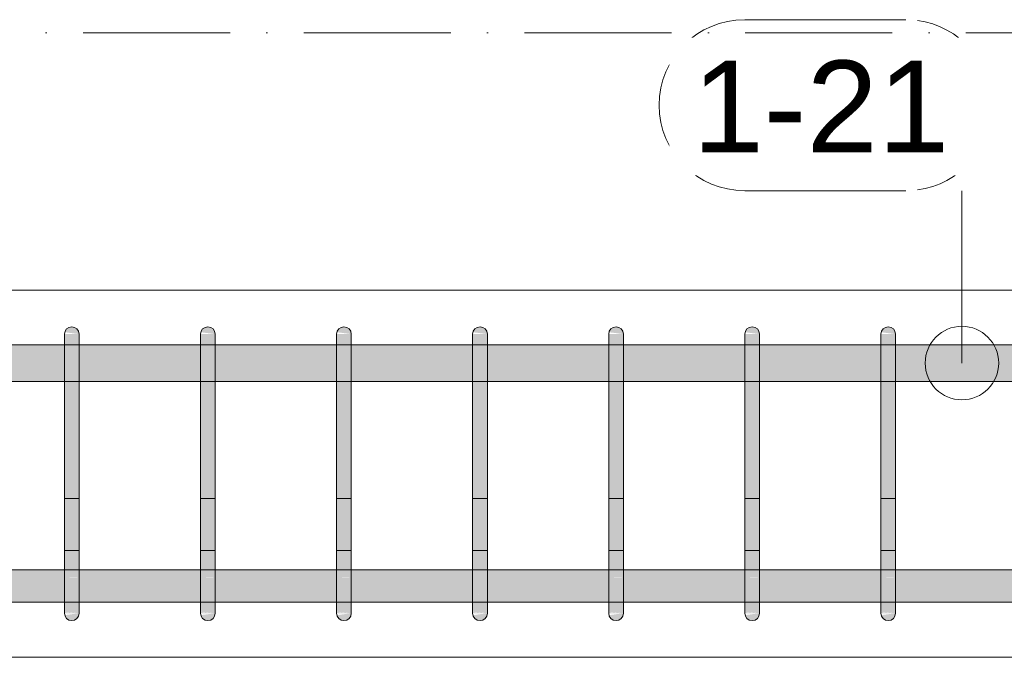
# Model space of a CAD drawing. Header units: millimetres. Extents: x -25607 to 9385, y 1894 to 10168.
# Tile 59 of 181: x -10040 to -9370, y 8670 to 9104. Entities that reach past the tile are written whole.
import ezdxf

# ---------------------------------------------------------------- set-up
doc = ezdxf.new("R2010")
doc.units = ezdxf.units.MM
doc.linetypes.add('Čerchovaná', pattern=[150, 100, -25, 0, -25])
for name, color, linetype, lineweight in [('A-FLOR-LEVL', 51, 'Continuous', 5), ('S-BEAM', 12, 'Continuous', 9), ('S-RBAR', 171, 'Continuous', 5), ('S-RBAR-IDEN', 171, 'Continuous', 5)]:
    doc.layers.add(name, color=color, linetype=linetype, lineweight=lineweight)
doc.styles.add('Arial_1', font='arial.ttf', dxfattribs={"height": 62.5})

# ---------------------------------------------------------------- blocks, each defined once
blk = doc.blocks.new('Popisek výztuže - _Typ_ množství_PRAVÝ _řezy_-573729-V4')
at = {"layer": 'S-RBAR-IDEN'}
for p, q in [((-24857.77, 9096.15), (-24967.46, 9096.15)), ((-24967.46, 8979.71), (-24857.77, 8979.71))]:
    blk.add_line(p, q, dxfattribs=at)
for centre, start, end in [((-24967.46, 9037.93), 90, 270), ((-24857.77, 9037.93), 277.64339, 82.35661)]:
    blk.add_arc(centre, 58.22, start, end, dxfattribs=at)

msp = doc.modelspace()

# ---------------------------------------------------------------- hatches: boundary and pattern name
at = {"layer": 'S-RBAR'}
for points in [[(-9999.14, 8890), (-9999.31, 8891.29), (-9999.81, 8892.5), (-10000.6, 8893.54), (-10001.64, 8894.33), (-10002.84, 8894.83), (-10004.14, 8895), (-10005.43, 8894.83), (-10006.64, 8894.33), (-10007.67, 8893.54), (-10008.47, 8892.5), (-10008.97, 8891.29), (-9999.31, 8890.02)], [(-9906.59, 8890), (-9906.76, 8891.29), (-9907.26, 8892.5), (-9908.06, 8893.54), (-9909.09, 8894.33), (-9910.3, 8894.83), (-9911.59, 8895), (-9912.89, 8894.83), (-9914.09, 8894.33), (-9915.13, 8893.54), (-9915.92, 8892.5), (-9916.42, 8891.29), (-9906.76, 8890.02)], [(-9814.05, 8890), (-9814.22, 8891.29), (-9814.72, 8892.5), (-9815.51, 8893.54), (-9816.55, 8894.33), (-9817.75, 8894.83), (-9819.05, 8895), (-9820.34, 8894.83), (-9821.55, 8894.33), (-9822.58, 8893.54), (-9823.38, 8892.5), (-9823.88, 8891.29), (-9814.22, 8890.02)], [(-9721.5, 8890), (-9721.67, 8891.29), (-9722.17, 8892.5), (-9722.97, 8893.54), (-9724, 8894.33), (-9725.21, 8894.83), (-9726.5, 8895), (-9727.8, 8894.83), (-9729, 8894.33), (-9730.04, 8893.54), (-9730.83, 8892.5), (-9731.33, 8891.29), (-9721.67, 8890.02)], [(-9628.96, 8890), (-9629.13, 8891.29), (-9629.63, 8892.5), (-9630.42, 8893.54), (-9631.46, 8894.33), (-9632.66, 8894.83), (-9633.96, 8895), (-9635.25, 8894.83), (-9636.46, 8894.33), (-9637.49, 8893.54), (-9638.29, 8892.5), (-9638.79, 8891.29), (-9629.13, 8890.02)], [(-9536.41, 8890), (-9536.58, 8891.29), (-9537.08, 8892.5), (-9537.88, 8893.54), (-9538.91, 8894.33), (-9540.12, 8894.83), (-9541.41, 8895), (-9542.71, 8894.83), (-9543.91, 8894.33), (-9544.95, 8893.54), (-9545.74, 8892.5), (-9546.24, 8891.29), (-9536.58, 8890.02)], [(-9443.87, 8890), (-9444.04, 8891.29), (-9444.54, 8892.5), (-9445.33, 8893.54), (-9446.37, 8894.33), (-9447.57, 8894.83), (-9448.87, 8895), (-9450.16, 8894.83), (-9451.37, 8894.33), (-9452.4, 8893.54), (-9453.2, 8892.5), (-9453.7, 8891.29), (-9444.04, 8890.02)], [(-9999.14, 8865), (-9999.14, 8890), (-10009.14, 8890), (-10009.14, 8865)], [(-9906.59, 8865), (-9906.59, 8890), (-9916.59, 8890), (-9916.59, 8865)], [(-9814.05, 8865), (-9814.05, 8890), (-9824.05, 8890), (-9824.05, 8865)], [(-9721.5, 8865), (-9721.5, 8890), (-9731.5, 8890), (-9731.5, 8865)], [(-9628.96, 8865), (-9628.96, 8890), (-9638.96, 8890), (-9638.96, 8865)], [(-9536.41, 8865), (-9536.41, 8890), (-9546.41, 8890), (-9546.41, 8865)], [(-9443.87, 8865), (-9443.87, 8890), (-9453.87, 8890), (-9453.87, 8865)], [(-10009.14, 8725), (-9999.14, 8725), (-9999.14, 8865), (-10009.14, 8865), (-10009.14, 8741.44)], [(-9916.59, 8725), (-9906.59, 8725), (-9906.59, 8865), (-9916.59, 8865), (-9916.59, 8741.44)], [(-9824.05, 8725), (-9814.05, 8725), (-9814.05, 8865), (-9824.05, 8865), (-9824.05, 8741.44)], [(-9727.91, 8725), (-9721.5, 8725), (-9721.5, 8865), (-9731.5, 8865), (-9731.5, 8725)], [(-9628.96, 8725), (-9628.96, 8865), (-9638.96, 8865), (-9638.96, 8725)], [(-9536.41, 8725), (-9536.41, 8865), (-9546.41, 8865), (-9546.41, 8725)], [(-9443.87, 8725), (-9443.87, 8865), (-9453.87, 8865), (-9453.87, 8725)], [(-10004.14, 8695), (-10002.84, 8695.17), (-10001.64, 8695.67), (-10000.6, 8696.46), (-9999.81, 8697.5), (-9999.31, 8698.71), (-9999.31, 8699.98), (-10008.97, 8698.71), (-10008.47, 8697.5), (-10007.67, 8696.46), (-10006.64, 8695.67), (-10005.43, 8695.17)], [(-9911.59, 8695), (-9910.3, 8695.17), (-9909.09, 8695.67), (-9908.06, 8696.46), (-9907.26, 8697.5), (-9906.76, 8698.71), (-9906.76, 8699.98), (-9916.42, 8698.71), (-9915.92, 8697.5), (-9915.13, 8696.46), (-9914.09, 8695.67), (-9912.89, 8695.17)], [(-9819.05, 8695), (-9817.75, 8695.17), (-9816.55, 8695.67), (-9815.51, 8696.46), (-9814.72, 8697.5), (-9814.22, 8698.71), (-9814.22, 8699.98), (-9823.88, 8698.71), (-9823.38, 8697.5), (-9822.58, 8696.46), (-9821.55, 8695.67), (-9820.34, 8695.17)], [(-9726.5, 8695), (-9725.21, 8695.17), (-9724, 8695.67), (-9722.97, 8696.46), (-9722.17, 8697.5), (-9721.67, 8698.71), (-9721.67, 8699.98), (-9731.33, 8698.71), (-9730.83, 8697.5), (-9730.04, 8696.46), (-9729, 8695.67), (-9727.8, 8695.17)], [(-9633.96, 8695), (-9632.66, 8695.17), (-9631.46, 8695.67), (-9630.42, 8696.46), (-9629.63, 8697.5), (-9629.13, 8698.71), (-9629.13, 8699.98), (-9638.79, 8698.71), (-9638.29, 8697.5), (-9637.49, 8696.46), (-9636.46, 8695.67), (-9635.25, 8695.17)], [(-9541.41, 8695), (-9540.12, 8695.17), (-9538.91, 8695.67), (-9537.88, 8696.46), (-9537.08, 8697.5), (-9536.58, 8698.71), (-9536.58, 8699.98), (-9546.24, 8698.71), (-9545.74, 8697.5), (-9544.95, 8696.46), (-9543.91, 8695.67), (-9542.71, 8695.17)], [(-9448.87, 8695), (-9447.57, 8695.17), (-9446.37, 8695.67), (-9445.33, 8696.46), (-9444.54, 8697.5), (-9444.04, 8698.71), (-9444.04, 8699.98), (-9453.7, 8698.71), (-9453.2, 8697.5), (-9452.4, 8696.46), (-9451.37, 8695.67), (-9450.16, 8695.17)]]:
    msp.add_hatch(color=7, dxfattribs=at).paths.add_polyline_path(points)
h = msp.add_hatch(color=7, dxfattribs=at)
h.paths.add_polyline_path([(-10732.07, 8857.8), (-10564.43, 8857.8), (-10564.43, 8882.8), (-10732.07, 8882.8), (-10732.07, 8863.81)])
h.paths.add_polyline_path([(-10760, 8857.8), (-10742.07, 8857.8), (-10742.07, 8882.8), (-10760, 8882.8), (-10760, 8863.81)])
h.paths.add_polyline_path([(-7035, 8857.8), (-7035, 8882.8), (-7123.69, 8882.8), (-7123.69, 8857.8), (-7065.91, 8857.8)])
h.paths.add_polyline_path([(-10554.43, 8857.8), (-10386.78, 8857.8), (-10386.78, 8882.8), (-10554.43, 8882.8), (-10554.43, 8863.81)])
h.paths.add_polyline_path([(-7837.5, 8857.8), (-7764.89, 8857.8), (-7764.89, 8882.8), (-7851.13, 8882.8), (-7851.13, 8857.8)])
h.paths.add_polyline_path([(-10376.78, 8857.8), (-10209.14, 8857.8), (-10209.14, 8882.8), (-10376.78, 8882.8), (-10376.78, 8863.81)])
h.paths.add_polyline_path([(-10199.14, 8857.8), (-10009.14, 8857.8), (-10009.14, 8882.8), (-10199.14, 8882.8), (-10199.14, 8863.81)])
h.paths.add_polyline_path([(-7754.89, 8857.8), (-7668.65, 8857.8), (-7668.65, 8882.8), (-7754.89, 8882.8), (-7754.89, 8863.81)])
h.paths.add_polyline_path([(-7961.13, 8857.8), (-7961.13, 8882.8), (-8000.39, 8882.8), (-8000.39, 8857.8), (-7991.82, 8857.8)])
h.paths.add_polyline_path([(-7861.13, 8857.8), (-7861.13, 8882.8), (-7951.13, 8882.8), (-7951.13, 8857.8)])
h.paths.add_polyline_path([(-8108.92, 8857.8), (-8108.92, 8882.8), (-8148.18, 8882.8), (-8148.18, 8857.8), (-8146.14, 8857.8)])
h.paths.add_polyline_path([(-8059.65, 8857.8), (-8059.65, 8882.8), (-8098.92, 8882.8), (-8098.92, 8857.8)])
h.paths.add_polyline_path([(-8010.39, 8857.8), (-8010.39, 8882.8), (-8049.65, 8882.8), (-8049.65, 8857.8)])
h.paths.add_polyline_path([(-9999.14, 8857.8), (-9916.59, 8857.8), (-9916.59, 8882.8), (-9999.14, 8882.8), (-9999.14, 8863.81)])
h.paths.add_polyline_path([(-9906.59, 8857.8), (-9824.05, 8857.8), (-9824.05, 8882.8), (-9906.59, 8882.8), (-9906.59, 8863.81)])
h.paths.add_polyline_path([(-9721.5, 8857.8), (-9638.96, 8857.8), (-9638.96, 8882.8), (-9721.5, 8882.8), (-9721.5, 8863.81)])
h.paths.add_polyline_path([(-9814.05, 8857.8), (-9731.5, 8857.8), (-9731.5, 8882.8), (-9814.05, 8882.8), (-9814.05, 8863.81)])
h.paths.add_polyline_path([(-9536.41, 8857.8), (-9453.87, 8857.8), (-9453.87, 8882.8), (-9536.41, 8882.8), (-9536.41, 8863.81)])
h.paths.add_polyline_path([(-9628.96, 8857.8), (-9546.41, 8857.8), (-9546.41, 8882.8), (-9628.96, 8882.8), (-9628.96, 8863.81)])
h.paths.add_polyline_path([(-8256.7, 8857.8), (-8256.7, 8882.8), (-8295.97, 8882.8), (-8295.97, 8857.8)])
h.paths.add_polyline_path([(-8207.44, 8857.8), (-8207.44, 8882.8), (-8246.7, 8882.8), (-8246.7, 8857.8)])
h.paths.add_polyline_path([(-8197.44, 8857.8), (-8158.18, 8857.8), (-8158.18, 8882.8), (-8197.44, 8882.8), (-8197.44, 8863.81)])
h.paths.add_polyline_path([(-8453.76, 8857.8), (-8453.76, 8882.8), (-8493.02, 8882.8), (-8493.02, 8857.8), (-8454.78, 8857.8)])
h.paths.add_polyline_path([(-8404.49, 8857.8), (-8404.49, 8882.8), (-8443.76, 8882.8), (-8443.76, 8857.8)])
h.paths.add_polyline_path([(-8355.23, 8857.8), (-8355.23, 8882.8), (-8394.49, 8882.8), (-8394.49, 8857.8)])
h.paths.add_polyline_path([(-8305.97, 8857.8), (-8305.97, 8882.8), (-8345.23, 8882.8), (-8345.23, 8857.8)])
h.paths.add_polyline_path([(-9443.87, 8857.8), (-9361.32, 8857.8), (-9361.32, 8882.8), (-9443.87, 8882.8), (-9443.87, 8863.81)])
h.paths.add_polyline_path([(-9258.78, 8857.8), (-9176.23, 8857.8), (-9176.23, 8882.8), (-9258.78, 8882.8), (-9258.78, 8863.81)])
h.paths.add_polyline_path([(-9351.32, 8857.8), (-9268.78, 8857.8), (-9268.78, 8882.8), (-9351.32, 8882.8), (-9351.32, 8863.81)])
h.paths.add_polyline_path([(-9073.69, 8857.8), (-8991.14, 8857.8), (-8991.14, 8882.8), (-9073.69, 8882.8), (-9073.69, 8863.81)])
h.paths.add_polyline_path([(-8601.54, 8857.8), (-8601.54, 8882.8), (-8640.81, 8882.8), (-8640.81, 8857.8), (-8609.1, 8857.8)])
h.paths.add_polyline_path([(-9166.23, 8857.8), (-9083.69, 8857.8), (-9083.69, 8882.8), (-9166.23, 8882.8), (-9166.23, 8863.81)])
h.paths.add_polyline_path([(-8981.14, 8857.8), (-8898.59, 8857.8), (-8898.59, 8882.8), (-8981.14, 8882.8), (-8981.14, 8863.81)])
h.paths.add_polyline_path([(-8552.28, 8857.8), (-8552.28, 8882.8), (-8591.54, 8882.8), (-8591.54, 8857.8)])
h.paths.add_polyline_path([(-8542.28, 8857.8), (-8503.02, 8857.8), (-8503.02, 8882.8), (-8542.28, 8882.8), (-8542.28, 8863.81)])
h.paths.add_polyline_path([(-8749.33, 8857.8), (-8749.33, 8882.8), (-8788.59, 8882.8), (-8788.59, 8857.8), (-8763.41, 8857.8)])
h.paths.add_polyline_path([(-8700.07, 8857.8), (-8700.07, 8882.8), (-8739.33, 8882.8), (-8739.33, 8857.8)])
h.paths.add_polyline_path([(-7562.41, 8857.8), (-7476.17, 8857.8), (-7476.17, 8882.8), (-7562.41, 8882.8), (-7562.41, 8863.81)])
h.paths.add_polyline_path([(-7658.65, 8857.8), (-7572.41, 8857.8), (-7572.41, 8882.8), (-7658.65, 8882.8), (-7658.65, 8863.81)])
h.paths.add_polyline_path([(-8888.59, 8857.8), (-8798.59, 8857.8), (-8798.59, 8882.8), (-8888.59, 8882.8), (-8888.59, 8863.81)])
h.paths.add_polyline_path([(-8690.07, 8857.8), (-8650.81, 8857.8), (-8650.81, 8882.8), (-8690.07, 8882.8), (-8690.07, 8863.81)])
h.paths.add_polyline_path([(-7133.69, 8857.8), (-7133.69, 8882.8), (-7273.69, 8882.8), (-7273.69, 8857.8), (-7220.23, 8857.8)])
h.paths.add_polyline_path([(-7369.93, 8857.8), (-7283.69, 8857.8), (-7283.69, 8882.8), (-7369.93, 8882.8), (-7369.93, 8863.81)])
h.paths.add_polyline_path([(-7379.93, 8857.8), (-7379.93, 8882.8), (-7466.17, 8882.8), (-7466.17, 8857.8)])
h = msp.add_hatch(color=7, dxfattribs=at)
h.paths.add_polyline_path([(-13155, 8707.64), (-13121.05, 8707.92), (-13121.05, 8729.64), (-13155, 8729.64), (-13155, 8710.85)])
h.paths.add_polyline_path([(-9303.53, 8707.64), (-9268.78, 8707.92), (-9268.78, 8729.64), (-9351.32, 8729.64), (-9351.32, 8707.64), (-9342.11, 8707.64)])
h.paths.add_polyline_path([(-10376.78, 8707.64), (-10209.14, 8707.92), (-10209.14, 8729.64), (-10376.78, 8729.64), (-10376.78, 8707.92)])
h.paths.add_polyline_path([(-13111.05, 8707.64), (-13072.66, 8707.92), (-13072.66, 8729.64), (-13111.05, 8729.64), (-13111.05, 8707.92)])
h.paths.add_polyline_path([(-12081.27, 8707.64), (-12030.27, 8707.92), (-12030.27, 8729.64), (-12112.82, 8729.64), (-12112.82, 8707.64)])
h.paths.add_polyline_path([(-12020.27, 8707.64), (-11937.73, 8707.92), (-11937.73, 8729.64), (-12020.27, 8729.64), (-12020.27, 8707.92)])
h.paths.add_polyline_path([(-10386.78, 8707.64), (-10386.78, 8729.64), (-10554.43, 8729.64), (-10554.43, 8707.64), (-10422.34, 8707.64)])
h.paths.add_polyline_path([(-13062.66, 8707.64), (-13024.27, 8707.92), (-13024.27, 8729.64), (-13062.66, 8729.64), (-13062.66, 8707.92)])
h.paths.add_polyline_path([(-8404.49, 8707.64), (-8404.49, 8729.64), (-8443.76, 8729.64), (-8443.76, 8707.64), (-8416.2, 8707.64)])
h.paths.add_polyline_path([(-8385, 8707.64), (-8385, 8729.64), (-8394.49, 8729.64), (-8394.49, 8707.64)])
h.paths.add_polyline_path([(-9258.78, 8707.64), (-9176.23, 8707.92), (-9176.23, 8729.64), (-9258.78, 8729.64), (-9258.78, 8707.92)])
h.paths.add_polyline_path([(-11927.73, 8707.64), (-11845.18, 8707.92), (-11845.18, 8729.64), (-11927.73, 8729.64), (-11927.73, 8707.92)])
h.paths.add_polyline_path([(-12122.82, 8707.64), (-12122.82, 8729.64), (-12205.36, 8729.64), (-12205.36, 8707.64), (-12158.43, 8707.64)])
h.paths.add_polyline_path([(-10199.14, 8707.64), (-10009.14, 8707.92), (-10009.14, 8729.64), (-10199.14, 8729.64), (-10199.14, 8707.92)])
h.paths.add_polyline_path([(-9361.32, 8707.64), (-9361.32, 8729.64), (-9443.87, 8729.64), (-9443.87, 8707.64), (-9380.69, 8707.64)])
h.paths.add_polyline_path([(-13014.27, 8707.64), (-12975.88, 8707.92), (-12975.88, 8729.64), (-13014.27, 8729.64), (-13014.27, 8707.92)])
h.paths.add_polyline_path([(-8453.76, 8707.64), (-8453.76, 8729.64), (-8493.02, 8729.64), (-8493.02, 8707.64), (-8454.78, 8707.64)])
h.paths.add_polyline_path([(-10564.43, 8707.64), (-10564.43, 8729.64), (-10732.07, 8729.64), (-10732.07, 8707.64), (-10576.66, 8707.64)])
h.paths.add_polyline_path([(-9166.23, 8707.64), (-9083.69, 8707.92), (-9083.69, 8729.64), (-9166.23, 8729.64), (-9166.23, 8707.92)])
h.paths.add_polyline_path([(-8503.02, 8707.64), (-8503.02, 8729.64), (-8542.28, 8729.64), (-8542.28, 8707.64), (-8531.94, 8707.64)])
h.paths.add_polyline_path([(-12215.36, 8707.64), (-12215.36, 8729.64), (-12297.91, 8729.64), (-12297.91, 8707.64), (-12235.59, 8707.64)])
h.paths.add_polyline_path([(-9999.14, 8707.64), (-9916.59, 8707.92), (-9916.59, 8729.64), (-9999.14, 8729.64), (-9999.14, 8707.92)])
h.paths.add_polyline_path([(-12965.88, 8707.64), (-12927.49, 8707.92), (-12927.49, 8729.64), (-12965.88, 8729.64), (-12965.88, 8707.92)])
h.paths.add_polyline_path([(-11835.18, 8707.64), (-11752.64, 8707.92), (-11752.64, 8729.64), (-11835.18, 8729.64), (-11835.18, 8707.92)])
h.paths.add_polyline_path([(-12917.49, 8707.64), (-12879.1, 8707.92), (-12879.1, 8729.64), (-12917.49, 8729.64), (-12917.49, 8707.92)])
h.paths.add_polyline_path([(-8552.28, 8707.64), (-8552.28, 8729.64), (-8591.54, 8729.64), (-8591.54, 8707.64), (-8570.52, 8707.64)])
h.paths.add_polyline_path([(-10742.07, 8707.64), (-10742.07, 8729.64), (-10909.71, 8729.64), (-10909.71, 8707.64), (-10769.56, 8707.64)])
h.paths.add_polyline_path([(-9453.87, 8707.64), (-9453.87, 8729.64), (-9536.41, 8729.64), (-9536.41, 8707.64), (-9457.85, 8707.64)])
h.paths.add_polyline_path([(-10919.71, 8707.64), (-10919.71, 8729.64), (-11087.36, 8729.64), (-11087.36, 8707.64), (-10923.88, 8707.64)])
h.paths.add_polyline_path([(-12869.1, 8707.64), (-12830.71, 8707.92), (-12830.71, 8729.64), (-12869.1, 8729.64), (-12869.1, 8707.92)])
h.paths.add_polyline_path([(-8601.54, 8707.64), (-8601.54, 8729.64), (-8640.81, 8729.64), (-8640.81, 8707.64), (-8609.1, 8707.64)])
h.paths.add_polyline_path([(-9073.69, 8707.64), (-8991.14, 8707.92), (-8991.14, 8729.64), (-9073.69, 8729.64), (-9073.69, 8707.92)])
h.paths.add_polyline_path([(-9906.59, 8707.64), (-9824.05, 8707.92), (-9824.05, 8729.64), (-9906.59, 8729.64), (-9906.59, 8707.92)])
h.paths.add_polyline_path([(-12307.91, 8707.64), (-12307.91, 8729.64), (-12390.45, 8729.64), (-12390.45, 8707.64), (-12312.75, 8707.64)])
h.paths.add_polyline_path([(-12820.71, 8707.64), (-12782.32, 8707.92), (-12782.32, 8729.64), (-12820.71, 8729.64), (-12820.71, 8707.92)])
h.paths.add_polyline_path([(-8650.81, 8707.64), (-8650.81, 8729.64), (-8690.07, 8729.64), (-8690.07, 8707.64), (-8686.25, 8707.64)])
h.paths.add_polyline_path([(-11742.64, 8707.64), (-11660.09, 8707.92), (-11660.09, 8729.64), (-11742.64, 8729.64), (-11742.64, 8707.92)])
h.paths.add_polyline_path([(-11097.36, 8707.64), (-11097.36, 8729.64), (-11265, 8729.64), (-11265, 8707.64), (-11116.77, 8707.64)])
h.paths.add_polyline_path([(-8700.07, 8707.64), (-8700.07, 8729.64), (-8739.33, 8729.64), (-8739.33, 8707.64), (-8724.83, 8707.64)])
h.paths.add_polyline_path([(-12400.45, 8707.64), (-12400.45, 8729.64), (-12483, 8729.64), (-12483, 8707.64), (-12428.48, 8707.64)])
h.paths.add_polyline_path([(-9814.05, 8707.64), (-9731.5, 8707.92), (-9731.5, 8729.64), (-9814.05, 8729.64), (-9814.05, 8707.92)])
h.paths.add_polyline_path([(-12772.32, 8707.64), (-12733.93, 8707.92), (-12733.93, 8729.64), (-12772.32, 8729.64), (-12772.32, 8707.92)])
h.paths.add_polyline_path([(-9546.41, 8707.64), (-9546.41, 8729.64), (-9628.96, 8729.64), (-9628.96, 8707.64), (-9573.59, 8707.64)])
h.paths.add_polyline_path([(-12723.93, 8707.64), (-12685.54, 8707.92), (-12685.54, 8729.64), (-12723.93, 8729.64), (-12723.93, 8707.92)])
h.paths.add_polyline_path([(-8749.33, 8707.64), (-8749.33, 8729.64), (-8788.59, 8729.64), (-8788.59, 8707.64), (-8763.41, 8707.64)])
h.paths.add_polyline_path([(-8981.14, 8707.64), (-8898.59, 8707.92), (-8898.59, 8729.64), (-8981.14, 8729.64), (-8981.14, 8707.92)])
h.paths.add_polyline_path([(-11275, 8707.64), (-11275, 8729.64), (-11465, 8729.64), (-11465, 8707.64), (-11309.67, 8707.64)])
h.paths.add_polyline_path([(-12675.54, 8707.64), (-12585.54, 8707.92), (-12585.54, 8729.64), (-12675.54, 8729.64), (-12675.54, 8707.92)])
h.paths.add_polyline_path([(-8798.59, 8707.64), (-8798.59, 8729.64), (-8888.59, 8729.64), (-8888.59, 8707.64), (-8801.99, 8707.64)])
h.paths.add_polyline_path([(-11650.09, 8707.64), (-11567.55, 8707.92), (-11567.55, 8729.64), (-11650.09, 8729.64), (-11650.09, 8707.92)])
h.paths.add_polyline_path([(-11475, 8707.64), (-11475, 8729.64), (-11557.55, 8729.64), (-11557.55, 8707.64), (-11502.57, 8707.64)])
h.paths.add_polyline_path([(-12493, 8707.64), (-12493, 8729.64), (-12575.54, 8729.64), (-12575.54, 8707.64), (-12505.64, 8707.64)])
h.paths.add_polyline_path([(-9721.5, 8707.64), (-9638.96, 8707.92), (-9638.96, 8729.64), (-9721.5, 8729.64), (-9721.5, 8707.92)])
h = msp.add_hatch(color=7, dxfattribs=at)
h.paths.add_polyline_path([(-9999.14, 8703.08), (-9999.14, 8703.74), (-10000.5, 8703.89), (-10001.34, 8703.51)])
h.paths.add_polyline_path([(-10004.63, 8705.53), (-10006.31, 8707.49), (-10009.14, 8707.92), (-10009.14, 8706.75)])
h.paths.add_polyline_path([(-9999.14, 8711.72), (-9999.14, 8713.44), (-10009.14, 8715.43), (-10004.41, 8711.91)])
h.paths.add_polyline_path([(-10009.14, 8724.03), (-9999.14, 8724.24), (-9999.14, 8725), (-10009.14, 8725)])
h = msp.add_hatch(color=7, dxfattribs=at)
h.paths.add_polyline_path([(-9999.14, 8700), (-9999.14, 8703.08), (-10001.34, 8703.51), (-10000.5, 8703.89), (-9999.14, 8703.74), (-9999.14, 8711.72), (-10003.67, 8711.99), (-10009.14, 8715.43), (-10009.14, 8708.15), (-10006.17, 8707.32), (-10004.63, 8705.53), (-10009.14, 8706.75), (-10008.97, 8700.99), (-10007.05, 8700.85), (-10002.84, 8700.4)])
h.paths.add_polyline_path([(-10004.14, 8700), (-9999.14, 8700), (-10009.14, 8700.85), (-10008.97, 8700)])
h.paths.add_polyline_path([(-9999.14, 8713.44), (-9999.14, 8724.24), (-10001.17, 8724.03), (-10009.14, 8724.03), (-10009.14, 8715.43)])
h = msp.add_hatch(color=7, dxfattribs=at)
h.paths.add_polyline_path([(-9906.59, 8703.08), (-9906.59, 8703.74), (-9907.95, 8703.89), (-9908.8, 8703.51)])
h.paths.add_polyline_path([(-9912.08, 8705.53), (-9913.77, 8707.49), (-9916.59, 8707.92), (-9916.59, 8706.75)])
h.paths.add_polyline_path([(-9906.59, 8711.72), (-9906.59, 8713.44), (-9916.59, 8715.43), (-9911.87, 8711.91)])
h.paths.add_polyline_path([(-9916.59, 8724.03), (-9906.59, 8724.24), (-9906.59, 8725), (-9916.59, 8725)])
h = msp.add_hatch(color=7, dxfattribs=at)
h.paths.add_polyline_path([(-9906.59, 8700), (-9906.59, 8703.08), (-9908.8, 8703.51), (-9907.95, 8703.89), (-9906.59, 8703.74), (-9906.59, 8711.72), (-9911.12, 8711.99), (-9916.59, 8715.43), (-9916.59, 8708.15), (-9913.62, 8707.32), (-9912.08, 8705.53), (-9916.59, 8706.75), (-9916.42, 8700.99), (-9914.51, 8700.85), (-9910.3, 8700.4)])
h.paths.add_polyline_path([(-9911.59, 8700), (-9906.59, 8700), (-9916.59, 8700.85), (-9916.42, 8700)])
h.paths.add_polyline_path([(-9906.59, 8713.44), (-9906.59, 8724.24), (-9908.62, 8724.03), (-9916.59, 8724.03), (-9916.59, 8715.43)])
h = msp.add_hatch(color=7, dxfattribs=at)
h.paths.add_polyline_path([(-9814.05, 8703.08), (-9814.05, 8703.74), (-9815.41, 8703.89), (-9816.25, 8703.51)])
h.paths.add_polyline_path([(-9819.54, 8705.53), (-9821.22, 8707.49), (-9824.05, 8707.92), (-9824.05, 8706.75)])
h.paths.add_polyline_path([(-9814.05, 8711.72), (-9814.05, 8713.44), (-9824.05, 8715.43), (-9819.32, 8711.91)])
h.paths.add_polyline_path([(-9824.05, 8724.03), (-9814.05, 8724.24), (-9814.05, 8725), (-9824.05, 8725)])
h = msp.add_hatch(color=7, dxfattribs=at)
h.paths.add_polyline_path([(-9814.05, 8700), (-9814.05, 8703.08), (-9816.25, 8703.51), (-9815.41, 8703.89), (-9814.05, 8703.74), (-9814.05, 8711.72), (-9818.58, 8711.99), (-9824.05, 8715.43), (-9824.05, 8708.15), (-9821.08, 8707.32), (-9819.54, 8705.53), (-9824.05, 8706.75), (-9823.88, 8700.99), (-9821.96, 8700.85), (-9817.75, 8700.4)])
h.paths.add_polyline_path([(-9819.05, 8700), (-9814.05, 8700), (-9824.05, 8700.85), (-9823.88, 8700)])
h.paths.add_polyline_path([(-9814.05, 8713.44), (-9814.05, 8724.24), (-9816.08, 8724.03), (-9824.05, 8724.03), (-9824.05, 8715.43)])
h = msp.add_hatch(color=7, dxfattribs=at)
h.paths.add_polyline_path([(-9721.5, 8703.08), (-9721.5, 8703.74), (-9722.86, 8703.89), (-9723.71, 8703.51)])
h.paths.add_polyline_path([(-9726.99, 8705.53), (-9728.68, 8707.49), (-9731.5, 8707.92), (-9731.5, 8706.75), (-9727.91, 8705.78)])
h.paths.add_polyline_path([(-9721.5, 8711.72), (-9721.5, 8713.44), (-9731.5, 8715.43), (-9726.78, 8711.91)])
h.paths.add_polyline_path([(-9723.53, 8724.03), (-9721.5, 8724.24), (-9721.5, 8725), (-9731.5, 8725), (-9731.5, 8724.03), (-9727.91, 8724.03)])
h = msp.add_hatch(color=7, dxfattribs=at)
h.paths.add_polyline_path([(-9721.5, 8700), (-9721.5, 8703.08), (-9723.71, 8703.51), (-9722.86, 8703.89), (-9721.5, 8703.74), (-9721.5, 8711.72), (-9726.03, 8711.99), (-9726.84, 8712.5), (-9727.91, 8712.5), (-9727.91, 8713.17), (-9731.5, 8715.43), (-9731.5, 8708.15), (-9728.53, 8707.32), (-9726.99, 8705.53), (-9731.5, 8706.75), (-9731.33, 8700.99), (-9727.91, 8700.69), (-9725.21, 8700.4)])
h.paths.add_polyline_path([(-9727.91, 8700), (-9721.5, 8700), (-9731.5, 8700.85), (-9731.33, 8700)])
h.paths.add_polyline_path([(-9721.5, 8713.44), (-9721.5, 8724.24), (-9723.53, 8724.03), (-9731.5, 8724.03), (-9731.5, 8715.43), (-9727.91, 8714.72)])
h = msp.add_hatch(color=7, dxfattribs=at)
h.paths.add_polyline_path([(-9628.96, 8703.08), (-9628.96, 8703.74), (-9630.31, 8703.89), (-9631.16, 8703.51)])
h.paths.add_polyline_path([(-9634.45, 8705.53), (-9636.13, 8707.49), (-9638.96, 8707.92), (-9638.96, 8706.75)])
h.paths.add_polyline_path([(-9628.96, 8711.72), (-9628.96, 8713.44), (-9638.96, 8715.43), (-9634.23, 8711.91)])
h.paths.add_polyline_path([(-9638.96, 8724.03), (-9628.96, 8724.24), (-9628.96, 8725), (-9638.96, 8725)])
h = msp.add_hatch(color=7, dxfattribs=at)
h.paths.add_polyline_path([(-9628.96, 8700), (-9628.96, 8703.08), (-9631.16, 8703.51), (-9630.31, 8703.89), (-9628.96, 8703.74), (-9628.96, 8711.72), (-9633.49, 8711.99), (-9638.96, 8715.43), (-9638.96, 8708.15), (-9635.99, 8707.32), (-9634.45, 8705.53), (-9638.96, 8706.75), (-9638.79, 8700.99), (-9636.87, 8700.85), (-9632.66, 8700.4)])
h.paths.add_polyline_path([(-9633.96, 8700), (-9628.96, 8700), (-9638.96, 8700.85), (-9638.79, 8700)])
h.paths.add_polyline_path([(-9628.96, 8713.44), (-9628.96, 8724.24), (-9630.99, 8724.03), (-9638.96, 8724.03), (-9638.96, 8715.43)])
h = msp.add_hatch(color=7, dxfattribs=at)
h.paths.add_polyline_path([(-9536.41, 8703.08), (-9536.41, 8703.74), (-9537.77, 8703.89), (-9538.61, 8703.51)])
h.paths.add_polyline_path([(-9541.9, 8705.53), (-9543.59, 8707.49), (-9546.41, 8707.92), (-9546.41, 8706.75)])
h.paths.add_polyline_path([(-9536.41, 8711.72), (-9536.41, 8713.44), (-9546.41, 8715.43), (-9541.69, 8711.91)])
h.paths.add_polyline_path([(-9546.41, 8724.03), (-9536.41, 8724.24), (-9536.41, 8725), (-9546.41, 8725)])
h = msp.add_hatch(color=7, dxfattribs=at)
h.paths.add_polyline_path([(-9536.41, 8700), (-9536.41, 8703.08), (-9538.61, 8703.51), (-9537.77, 8703.89), (-9536.41, 8703.74), (-9536.41, 8711.72), (-9540.94, 8711.99), (-9546.41, 8715.43), (-9546.41, 8708.15), (-9543.44, 8707.32), (-9541.9, 8705.53), (-9546.41, 8706.75), (-9546.24, 8700.99), (-9544.33, 8700.85), (-9540.12, 8700.4)])
h.paths.add_polyline_path([(-9541.41, 8700), (-9536.41, 8700), (-9546.41, 8700.85), (-9546.24, 8700)])
h.paths.add_polyline_path([(-9536.41, 8713.44), (-9536.41, 8724.24), (-9538.44, 8724.03), (-9546.41, 8724.03), (-9546.41, 8715.43)])
h = msp.add_hatch(color=7, dxfattribs=at)
h.paths.add_polyline_path([(-9443.87, 8703.08), (-9443.87, 8703.74), (-9445.22, 8703.89), (-9446.07, 8703.51)])
h.paths.add_polyline_path([(-9449.36, 8705.53), (-9451.04, 8707.49), (-9453.87, 8707.92), (-9453.87, 8706.75)])
h.paths.add_polyline_path([(-9443.87, 8711.72), (-9443.87, 8713.44), (-9453.87, 8715.43), (-9449.14, 8711.91)])
h.paths.add_polyline_path([(-9453.87, 8724.03), (-9443.87, 8724.24), (-9443.87, 8725), (-9453.87, 8725)])
h = msp.add_hatch(color=7, dxfattribs=at)
h.paths.add_polyline_path([(-9443.87, 8700), (-9443.87, 8703.08), (-9446.07, 8703.51), (-9445.22, 8703.89), (-9443.87, 8703.74), (-9443.87, 8711.72), (-9448.4, 8711.99), (-9453.87, 8715.43), (-9453.87, 8708.15), (-9450.89, 8707.32), (-9449.36, 8705.53), (-9453.87, 8706.75), (-9453.7, 8700.99), (-9451.78, 8700.85), (-9447.57, 8700.4)])
h.paths.add_polyline_path([(-9448.87, 8700), (-9443.87, 8700), (-9453.87, 8700.85), (-9453.7, 8700)])
h.paths.add_polyline_path([(-9443.87, 8713.44), (-9443.87, 8724.24), (-9445.9, 8724.03), (-9453.87, 8724.03), (-9453.87, 8715.43)])

# ---------------------------------------------------------------- linework, layer by layer
at = {"layer": 'A-FLOR-LEVL', "linetype": 'Čerchovaná'}
msp.add_line((-25606.81, 9095), (-4574.67, 9095), dxfattribs=at)
at = {"layer": 'S-BEAM'}
for p, q in [((-8600, 8920), (-12940, 8920)), ((-8600, 8920), (-12940, 8920)), ((-12940, 8670), (-8600, 8670)), ((-8600, 8670), (-12940, 8670))]:
    msp.add_line(p, q, dxfattribs=at)
at = {"layer": 'S-RBAR'}
for p, q in [((-10009.14, 8865), (-10009.14, 8890)), ((-10009.14, 8865), (-10009.14, 8890)), ((-9999.14, 8865), (-9999.14, 8890)), ((-9999.14, 8865), (-9999.14, 8890)), ((-9916.59, 8865), (-9916.59, 8890)), ((-9916.59, 8865), (-9916.59, 8890)), ((-9906.59, 8865), (-9906.59, 8890)), ((-9906.59, 8865), (-9906.59, 8890)), ((-9824.05, 8865), (-9824.05, 8890)), ((-9824.05, 8865), (-9824.05, 8890)), ((-9814.05, 8865), (-9814.05, 8890)), ((-9814.05, 8865), (-9814.05, 8890)), ((-9731.5, 8865), (-9731.5, 8890)), ((-9731.5, 8865), (-9731.5, 8890)), ((-9721.5, 8865), (-9721.5, 8890)), ((-9721.5, 8865), (-9721.5, 8890)), ((-9638.96, 8865), (-9638.96, 8890)), ((-9638.96, 8865), (-9638.96, 8890)), ((-9628.96, 8865), (-9628.96, 8890)), ((-9628.96, 8865), (-9628.96, 8890)), ((-9546.41, 8865), (-9546.41, 8890)), ((-9546.41, 8865), (-9546.41, 8890)), ((-9536.41, 8865), (-9536.41, 8890)), ((-9536.41, 8865), (-9536.41, 8890)), ((-9453.87, 8865), (-9453.87, 8890)), ((-9453.87, 8865), (-9453.87, 8890)), ((-9443.87, 8865), (-9443.87, 8890)), ((-9443.87, 8865), (-9443.87, 8890)), ((-7035, 8882.8), (-10760, 8882.8)), ((-7035, 8882.8), (-10760, 8882.8)), ((-7035, 8882.8), (-10760, 8882.8)), ((-10009.14, 8725), (-10009.14, 8865)), ((-10009.14, 8865), (-10009.14, 8725)), ((-9999.14, 8725), (-9999.14, 8865)), ((-9999.14, 8865), (-9999.14, 8725)), ((-9916.59, 8725), (-9916.59, 8865)), ((-9916.59, 8865), (-9916.59, 8725)), ((-9906.59, 8725), (-9906.59, 8865)), ((-9906.59, 8865), (-9906.59, 8725)), ((-9824.05, 8725), (-9824.05, 8865)), ((-9824.05, 8865), (-9824.05, 8725)), ((-9814.05, 8725), (-9814.05, 8865)), ((-9814.05, 8865), (-9814.05, 8725)), ((-9731.5, 8725), (-9731.5, 8865)), ((-9731.5, 8865), (-9731.5, 8725)), ((-9721.5, 8725), (-9721.5, 8865)), ((-9721.5, 8865), (-9721.5, 8725)), ((-9638.96, 8725), (-9638.96, 8865)), ((-9638.96, 8865), (-9638.96, 8725)), ((-9628.96, 8725), (-9628.96, 8865)), ((-9628.96, 8865), (-9628.96, 8725)), ((-9546.41, 8725), (-9546.41, 8865)), ((-9546.41, 8865), (-9546.41, 8725)), ((-9536.41, 8725), (-9536.41, 8865)), ((-9536.41, 8865), (-9536.41, 8725)), ((-9453.87, 8725), (-9453.87, 8865)), ((-9453.87, 8865), (-9453.87, 8725)), ((-9443.87, 8725), (-9443.87, 8865)), ((-9443.87, 8865), (-9443.87, 8725)), ((-7035, 8857.8), (-10760, 8857.8)), ((-7035, 8857.8), (-10760, 8857.8)), ((-7035, 8857.8), (-10760, 8857.8)), ((-10009.14, 8778.03), (-10009.14, 8742.68)), ((-10009.14, 8778.03), (-9999.14, 8778.03)), ((-9999.14, 8778.03), (-9999.14, 8742.68)), ((-9916.59, 8778.03), (-9916.59, 8742.68)), ((-9916.59, 8778.03), (-9906.59, 8778.03)), ((-9906.59, 8778.03), (-9906.59, 8742.68)), ((-9824.05, 8778.03), (-9824.05, 8742.68)), ((-9824.05, 8778.03), (-9814.05, 8778.03)), ((-9814.05, 8778.03), (-9814.05, 8742.68)), ((-9731.5, 8778.03), (-9731.5, 8742.68)), ((-9731.5, 8778.03), (-9721.5, 8778.03)), ((-9721.5, 8778.03), (-9721.5, 8742.68)), ((-9638.96, 8778.03), (-9638.96, 8742.68)), ((-9638.96, 8778.03), (-9628.96, 8778.03)), ((-9628.96, 8778.03), (-9628.96, 8742.68)), ((-9546.41, 8778.03), (-9546.41, 8742.68)), ((-9546.41, 8778.03), (-9536.41, 8778.03)), ((-9536.41, 8778.03), (-9536.41, 8742.68)), ((-9453.87, 8778.03), (-9453.87, 8742.68)), ((-9453.87, 8778.03), (-9443.87, 8778.03)), ((-9443.87, 8778.03), (-9443.87, 8742.68)), ((-10009.14, 8700), (-10009.14, 8742.68)), ((-9999.14, 8742.68), (-10009.14, 8742.68)), ((-10009.14, 8707.32), (-10009.14, 8742.68)), ((-9999.14, 8700), (-9999.14, 8742.68)), ((-9999.14, 8707.32), (-9999.14, 8742.68)), ((-9916.59, 8700), (-9916.59, 8742.68)), ((-9906.59, 8742.68), (-9916.59, 8742.68)), ((-9916.59, 8707.32), (-9916.59, 8742.68)), ((-9906.59, 8700), (-9906.59, 8742.68)), ((-9906.59, 8707.32), (-9906.59, 8742.68)), ((-9824.05, 8700), (-9824.05, 8742.68)), ((-9814.05, 8742.68), (-9824.05, 8742.68)), ((-9824.05, 8707.32), (-9824.05, 8742.68)), ((-9814.05, 8700), (-9814.05, 8742.68)), ((-9814.05, 8707.32), (-9814.05, 8742.68)), ((-9731.5, 8700), (-9731.5, 8742.68)), ((-9721.5, 8742.68), (-9731.5, 8742.68)), ((-9731.5, 8707.32), (-9731.5, 8742.68)), ((-9721.5, 8700), (-9721.5, 8742.68)), ((-9721.5, 8707.32), (-9721.5, 8742.68)), ((-9638.96, 8700), (-9638.96, 8742.68)), ((-9628.96, 8742.68), (-9638.96, 8742.68)), ((-9638.96, 8707.32), (-9638.96, 8742.68)), ((-9628.96, 8700), (-9628.96, 8742.68)), ((-9628.96, 8707.32), (-9628.96, 8742.68)), ((-9546.41, 8700), (-9546.41, 8742.68)), ((-9536.41, 8742.68), (-9546.41, 8742.68)), ((-9546.41, 8707.32), (-9546.41, 8742.68)), ((-9536.41, 8700), (-9536.41, 8742.68)), ((-9536.41, 8707.32), (-9536.41, 8742.68)), ((-9453.87, 8700), (-9453.87, 8742.68)), ((-9443.87, 8742.68), (-9453.87, 8742.68)), ((-9453.87, 8707.32), (-9453.87, 8742.68)), ((-9443.87, 8700), (-9443.87, 8742.68)), ((-9443.87, 8707.32), (-9443.87, 8742.68)), ((-8385, 8729.64), (-13155, 8729.64)), ((-8385, 8729.64), (-13155, 8729.64)), ((-8385, 8729.64), (-13155, 8729.64)), ((-10009.14, 8700), (-10009.14, 8725)), ((-10009.14, 8707.32), (-10009.14, 8725)), ((-9999.14, 8700), (-9999.14, 8725)), ((-9999.14, 8700), (-9999.14, 8725)), ((-9916.59, 8700), (-9916.59, 8725)), ((-9916.59, 8707.32), (-9916.59, 8725)), ((-9906.59, 8700), (-9906.59, 8725)), ((-9906.59, 8700), (-9906.59, 8725)), ((-9824.05, 8700), (-9824.05, 8725)), ((-9824.05, 8707.32), (-9824.05, 8725)), ((-9814.05, 8700), (-9814.05, 8725)), ((-9814.05, 8700), (-9814.05, 8725)), ((-9731.5, 8700), (-9731.5, 8725)), ((-9731.5, 8707.32), (-9731.5, 8725)), ((-9721.5, 8700), (-9721.5, 8725)), ((-9721.5, 8700), (-9721.5, 8725)), ((-9638.96, 8700), (-9638.96, 8725)), ((-9638.96, 8707.32), (-9638.96, 8725)), ((-9628.96, 8700), (-9628.96, 8725)), ((-9628.96, 8700), (-9628.96, 8725)), ((-9546.41, 8700), (-9546.41, 8725)), ((-9546.41, 8707.32), (-9546.41, 8725)), ((-9536.41, 8700), (-9536.41, 8725)), ((-9536.41, 8700), (-9536.41, 8725)), ((-9453.87, 8700), (-9453.87, 8725)), ((-9453.87, 8707.32), (-9453.87, 8725)), ((-9443.87, 8700), (-9443.87, 8725)), ((-9443.87, 8700), (-9443.87, 8725)), ((-8385, 8707.64), (-13155, 8707.64)), ((-8385, 8707.64), (-13155, 8707.64)), ((-8385, 8707.64), (-13155, 8707.64)), ((-10009.14, 8700.85), (-10009.14, 8707.32)), ((-10009.14, 8700.85), (-10009.14, 8707.32)), ((-9999.14, 8700), (-9999.14, 8707.32)), ((-9916.59, 8700.85), (-9916.59, 8707.32)), ((-9916.59, 8700.85), (-9916.59, 8707.32)), ((-9906.59, 8700), (-9906.59, 8707.32)), ((-9824.05, 8700.85), (-9824.05, 8707.32)), ((-9824.05, 8700.85), (-9824.05, 8707.32)), ((-9814.05, 8700), (-9814.05, 8707.32)), ((-9731.5, 8700.85), (-9731.5, 8707.32)), ((-9731.5, 8700.85), (-9731.5, 8707.32)), ((-9721.5, 8700), (-9721.5, 8707.32)), ((-9638.96, 8700.85), (-9638.96, 8707.32)), ((-9638.96, 8700.85), (-9638.96, 8707.32)), ((-9628.96, 8700), (-9628.96, 8707.32)), ((-9546.41, 8700.85), (-9546.41, 8707.32)), ((-9546.41, 8700.85), (-9546.41, 8707.32)), ((-9536.41, 8700), (-9536.41, 8707.32)), ((-9453.87, 8700.85), (-9453.87, 8707.32)), ((-9453.87, 8700.85), (-9453.87, 8707.32)), ((-9443.87, 8700), (-9443.87, 8707.32))]:
    msp.add_line(p, q, dxfattribs=at)
for centre, start, end in [((-10004.14, 8890), 0, 180), ((-10004.14, 8890), 0, 180), ((-9911.59, 8890), 0, 180), ((-9911.59, 8890), 0, 180), ((-9819.05, 8890), 0, 180), ((-9819.05, 8890), 0, 180), ((-9726.5, 8890), 0, 180), ((-9726.5, 8890), 0, 180), ((-9633.96, 8890), 0, 180), ((-9633.96, 8890), 0, 180), ((-9541.41, 8890), 0, 180), ((-9541.41, 8890), 0, 180), ((-9448.87, 8890), 0, 180), ((-9448.87, 8890), 0, 180), ((-10004.14, 8700), 180, 0), ((-10004.14, 8700), 180, 0), ((-10004.14, 8700), 180, 0), ((-9911.59, 8700), 180, 360), ((-9911.59, 8700), 180, 360), ((-9911.59, 8700), 180, 360), ((-9819.05, 8700), 180, 360), ((-9819.05, 8700), 180, 360), ((-9819.05, 8700), 180, 360), ((-9726.5, 8700), 180, 0), ((-9726.5, 8700), 180, 0), ((-9726.5, 8700), 180, 0), ((-9633.96, 8700), 180, 0), ((-9633.96, 8700), 180, 0), ((-9633.96, 8700), 180, 0), ((-9541.41, 8700), 180, 0), ((-9541.41, 8700), 180, 0), ((-9541.41, 8700), 180, 0), ((-9448.87, 8700), 180, 0), ((-9448.87, 8700), 180, 0), ((-9448.87, 8700), 180, 0)]:
    msp.add_arc(centre, 5, start, end, dxfattribs=at)
at = {"layer": 'S-RBAR-IDEN'}
msp.add_line((-9398.75, 8870.3), (-9398.75, 8987.59), dxfattribs=at)
msp.add_circle((-9398.75, 8870.3), 25, dxfattribs=at)

# ---------------------------------------------------------------- block references
msp.add_blockref('Popisek výztuže - _Typ_ množství_PRAVÝ _řezy_-573729-V4', (15420.99, 7.88), dxfattribs=at)

# ---------------------------------------------------------------- next in the draw order: texts
at = {"layer": 'S-RBAR-IDEN', "insert": (-9582.05, 9076.18), "char_height": 62.5, "width": 210.443, "attachment_point": 1, "style": 'Arial_1', "bg_fill": 3, "box_fill_scale": 1.25, "bg_fill_color": 256, "bg_fill_true_color": 13158600, "bg_fill_transparency": 0}
msp.add_mtext('1-21', dxfattribs=at)

doc.saveas('drawing.dxf')
